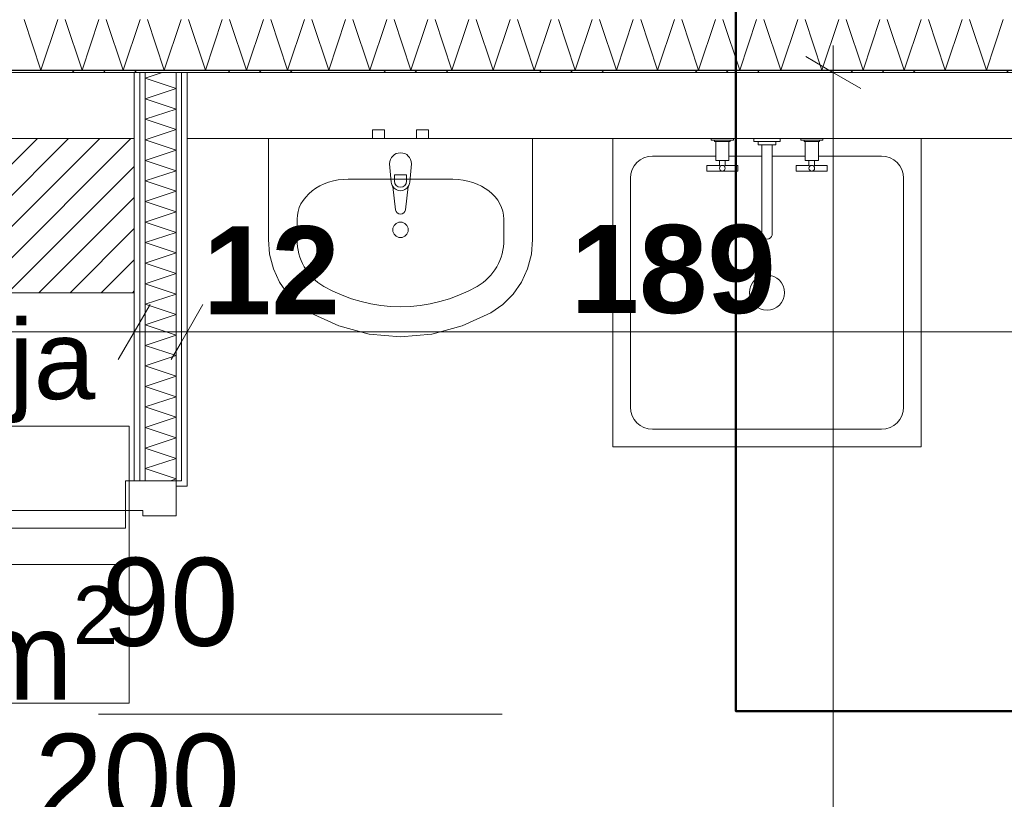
# Model space of a CAD drawing. Extents: x -7314 to 11761, y 144 to 9383.
# Tile 133 of 193: x 2766 to 2990, y 8592 to 8769. Entities that reach past the tile are written whole.
import ezdxf
from ezdxf.xclip import XClip

# ---------------------------------------------------------------- set-up
doc = ezdxf.new("R2010")
doc.units = 0
doc.header["$MEASUREMENT"] = 0
doc.header["$XCLIPFRAME"] = 0
doc.linetypes.add('Krawędzie ukryte', pattern=[68, 48, -20])
doc.linetypes.add('Wipeout_Contour', pattern=[20000, 0, -20000])
for name, color, linetype in [('FORMA - Arch 01 - 220-A Ściany', 7, 'Continuous'), ('FORMA - Arch 01 - 410-K Osie', 7, 'Continuous'), ('FORMA - Arch 01 - 540-I Ogrzewanie', 7, 'Continuous'), ('FORMA - Arch 02 - Strefy', 7, 'Continuous'), ('FORMA - Arch 02 - Ściany zewnętrzne', 7, 'Continuous'), ('FORMA - Arch 04 - Wymiary ogólne', 7, 'Continuous'), ('FORMA - Arch 05 - inst elektryczne', 7, 'Continuous')]:
    doc.layers.add(name, color=color, linetype=linetype)
doc.styles.add('STYL_AUTOMATYCZNY_2', font='arial.ttf')
doc.styles.add('STYL_AUTOMATYCZNY_9', font='arial.ttf')
pattern_1 = [(0, (4185.3, -5972.398), (0, 7.5), [0, -7.5])]

# ---------------------------------------------------------------- blocks, each defined once
blk = doc.blocks.new('*X145')
at = {"layer": 'FORMA - Arch 01 - 220-A Ściany', "color": 7, "linetype": 'Continuous', "lineweight": 5, "ltscale": 0.025}
for p, q in [((2794.97, 8755.6), (2798.85, 8756.9)), ((2801.97, 8753.27), (2794.97, 8755.6)), ((2794.97, 8750.94), (2801.97, 8753.27)), ((2801.97, 8748.6), (2794.97, 8750.94)), ((2794.97, 8746.27), (2801.97, 8748.6)), ((2801.97, 8743.94), (2794.97, 8746.27)), ((2795.85, 8741.9), (2801.97, 8743.94))]:
    blk.add_line(p, q, dxfattribs=at)
blk = doc.blocks.new('*X147')
at = {"layer": 'FORMA - Arch 01 - 220-A Ściany', "color": 7, "linetype": 'Continuous', "lineweight": 5, "ltscale": 0.025}
for p, q in [((2794.97, 8741.6), (2795.85, 8741.9)), ((2801.97, 8739.27), (2794.97, 8741.6)), ((2794.97, 8736.94), (2801.97, 8739.27)), ((2801.97, 8734.6), (2794.97, 8736.94)), ((2794.97, 8732.27), (2801.97, 8734.6)), ((2801.97, 8729.94), (2794.97, 8732.27)), ((2794.97, 8727.6), (2801.97, 8729.94)), ((2801.97, 8725.27), (2794.97, 8727.6)), ((2794.97, 8722.94), (2801.97, 8725.27)), ((2801.97, 8720.6), (2794.97, 8722.94)), ((2794.97, 8718.27), (2801.97, 8720.6)), ((2801.97, 8715.94), (2794.97, 8718.27)), ((2794.97, 8713.6), (2801.97, 8715.94)), ((2801.97, 8711.27), (2794.97, 8713.6)), ((2794.97, 8708.94), (2801.97, 8711.27)), ((2801.97, 8706.6), (2794.97, 8708.94)), ((2794.97, 8704.27), (2801.97, 8706.6)), ((2801.97, 8701.94), (2794.97, 8704.27)), ((2794.97, 8699.6), (2801.97, 8701.94)), ((2801.97, 8697.27), (2794.97, 8699.6)), ((2794.97, 8694.94), (2801.97, 8697.27)), ((2801.97, 8692.6), (2794.97, 8694.94)), ((2794.97, 8690.27), (2801.97, 8692.6)), ((2801.97, 8687.94), (2794.97, 8690.27)), ((2794.97, 8685.6), (2801.97, 8687.94)), ((2801.97, 8683.27), (2794.97, 8685.6)), ((2794.97, 8680.94), (2801.97, 8683.27)), ((2801.97, 8678.6), (2794.97, 8680.94)), ((2794.97, 8676.27), (2801.97, 8678.6)), ((2801.97, 8673.94), (2794.97, 8676.27)), ((2794.97, 8671.6), (2801.97, 8673.94)), ((2801.97, 8669.27), (2794.97, 8671.6)), ((2794.97, 8666.94), (2801.97, 8669.27)), ((2801.97, 8664.6), (2794.97, 8666.94)), ((2800.75, 8664.2), (2801.97, 8664.6))]:
    blk.add_line(p, q, dxfattribs=at)
blk = doc.blocks.new('*X409')
at = {"layer": 'FORMA - Arch 01 - 220-A Ściany', "color": 7, "linetype": 'Continuous', "lineweight": 5, "ltscale": 0.025}
for p, q in [((2771.3, 8757.4), (2767.47, 8768.9)), ((2775.13, 8768.9), (2771.3, 8757.4)), ((2780.63, 8757.4), (2776.8, 8768.9)), ((2784.47, 8768.9), (2780.63, 8757.4)), ((2789.97, 8757.4), (2786.13, 8768.9)), ((2793.8, 8768.9), (2789.97, 8757.4)), ((2799.3, 8757.4), (2795.47, 8768.9)), ((2803.13, 8768.9), (2799.3, 8757.4)), ((2808.63, 8757.4), (2804.8, 8768.9)), ((2812.47, 8768.9), (2808.63, 8757.4)), ((2817.97, 8757.4), (2814.13, 8768.9)), ((2821.8, 8768.9), (2817.97, 8757.4)), ((2827.3, 8757.4), (2823.47, 8768.9)), ((2831.13, 8768.9), (2827.3, 8757.4)), ((2836.63, 8757.4), (2832.8, 8768.9)), ((2840.47, 8768.9), (2836.63, 8757.4)), ((2845.97, 8757.4), (2842.13, 8768.9)), ((2849.8, 8768.9), (2845.97, 8757.4)), ((2855.3, 8757.4), (2851.47, 8768.9)), ((2859.13, 8768.9), (2855.3, 8757.4)), ((2864.63, 8757.4), (2860.8, 8768.9)), ((2868.47, 8768.9), (2864.63, 8757.4)), ((2873.97, 8757.4), (2870.13, 8768.9)), ((2877.8, 8768.9), (2873.97, 8757.4)), ((2883.3, 8757.4), (2879.47, 8768.9)), ((2887.13, 8768.9), (2883.3, 8757.4)), ((2892.63, 8757.4), (2888.8, 8768.9)), ((2896.47, 8768.9), (2892.63, 8757.4)), ((2901.97, 8757.4), (2898.13, 8768.9)), ((2905.8, 8768.9), (2901.97, 8757.4)), ((2911.3, 8757.4), (2907.47, 8768.9)), ((2915.13, 8768.9), (2911.3, 8757.4)), ((2920.63, 8757.4), (2916.8, 8768.9)), ((2924.47, 8768.9), (2920.63, 8757.4)), ((2929.97, 8757.4), (2926.13, 8768.9)), ((2933.8, 8768.9), (2929.97, 8757.4)), ((2939.3, 8757.4), (2935.47, 8768.9)), ((2943.13, 8768.9), (2939.3, 8757.4)), ((2948.63, 8757.4), (2944.8, 8768.9)), ((2952.47, 8768.9), (2948.63, 8757.4)), ((2957.97, 8757.4), (2954.13, 8768.9)), ((2961.8, 8768.9), (2957.97, 8757.4)), ((2967.3, 8757.4), (2963.47, 8768.9)), ((2971.13, 8768.9), (2967.3, 8757.4)), ((2976.63, 8757.4), (2972.8, 8768.9)), ((2980.47, 8768.9), (2976.63, 8757.4)), ((2985.97, 8757.4), (2982.13, 8768.9)), ((2989.8, 8768.9), (2985.97, 8757.4))]:
    blk.add_line(p, q, dxfattribs=at)
blk = doc.blocks.new('Rysunek_1_1', base_point=(4185.3, -5972.4))
at = {"color": 254, "linetype": 'Wipeout_Contour', "lineweight": 0, "ltscale": 35896.961433}
blk.add_wipeout([(2792.47, 8347.9), (2792.47, 8756.9), (2642.47, 8756.9), (2642.47, 8347.9)], dxfattribs=at).dxf.layer = 'FORMA - Arch 02 - Strefy'
at = {"color": 254, "linetype": 'Wipeout_Contour', "lineweight": 0, "ltscale": 36162.103949}
blk.add_wipeout([(2803.64, 8531.38), (2806.14, 8531.38), (2806.14, 8657.38), (2803.64, 8657.38)], dxfattribs=at).dxf.layer = 'FORMA - Arch 02 - Strefy'
at = {"layer": 'FORMA - Arch 05 - inst elektryczne', "linetype": 'Continuous', "lineweight": 15}
h = blk.add_hatch(dxfattribs=at)
h.set_pattern_fill('cegła_zwykła_gęsta_0001', color=211, style=0, pattern_type=2)
h.set_pattern_definition([(45, (4185.2997, -5972.398), (-3.5355339, 3.5355339), [])])
h.paths.add_polyline_path([(2792.47, 8741.9), (2642.47, 8741.9), (2642.47, 8706.9), (2792.47, 8706.9)])
at = {"layer": 'FORMA - Arch 01 - 220-A Ściany', "color": 7, "linetype": 'Continuous', "lineweight": 13, "ltscale": 0.025}
blk.add_arc((2790.47, 8657.4), 92.4, 180, 270, dxfattribs=at)
at = {"layer": 'FORMA - Arch 02 - Strefy', "color": 7, "linetype": 'Continuous', "lineweight": 13, "ltscale": 0.025}
for p, q in [((2791.35, 8645.14), (2643.89, 8645.14)), ((2643.89, 8645.14), (2791.35, 8645.14)), ((2791.35, 8645.14), (2791.35, 8613.71)), ((2791.35, 8613.71), (2643.89, 8613.71))]:
    blk.add_line(p, q, dxfattribs=at)
at = {"layer": 'FORMA - Arch 05 - inst elektryczne', "color": 7, "linetype": 'Continuous', "lineweight": 13, "ltscale": 0.025, "flags": 128}
blk.add_lwpolyline([(2792.47, 8741.9), (2792.47, 8706.9), (2642.47, 8706.9), (2642.47, 8741.9)], close=True, dxfattribs=at)
at = {"layer": 'FORMA - Arch 02 - Strefy', "color": 7, "linetype": 'Continuous', "lineweight": 13, "insert": (2653.89, 8640.28), "char_height": 20, "attachment_point": 1, "style": 'STYL_AUTOMATYCZNY_2'}
blk.add_mtext('\\A1;{\\pql;\\pt0,460;\\fArial|b0|i0|c238|p0;\\W1.000000;A: 6,14\\fArial|b0|i0|c238|p0;\\W1.000000;\\A1{\\H.66x;\\S^  ;}\\fArial|b0|i0|c238|p0;\\W1.000000; m\\fArial|b0|i0|c238|p0;\\W1.000000;\\A1{\\H.66x;\\S2^  ;}}', dxfattribs=at)
at = {"color": 254, "linetype": 'Wipeout_Contour', "lineweight": 0, "ltscale": 36124.440703}
blk.add_wipeout([(2993.87, 8347.9), (2993.87, 8756.9), (2804.47, 8756.9), (2804.47, 8347.9)], dxfattribs=at).dxf.layer = 'FORMA - Arch 02 - Strefy'
at = {"layer": 'FORMA - Arch 01 - 220-A Ściany', "color": 7, "linetype": 'Continuous', "lineweight": 15, "ltscale": 0.025}
blk.add_line((2876, 8611.2), (2784.38, 8611.2), dxfattribs=at)
at = {"color": 254, "linetype": 'Wipeout_Contour', "lineweight": 0, "ltscale": 36750.724236}
blk.add_wipeout([(2803.22, 8741.9), (2804.47, 8741.9), (2804.47, 8756.9), (2803.22, 8756.9)], dxfattribs=at).dxf.layer = 'FORMA - Arch 01 - 220-A Ściany'
at = {"layer": 'FORMA - Arch 01 - 220-A Ściany', "linetype": 'Continuous', "lineweight": 5}
h = blk.add_hatch(dxfattribs=at)
h.set_pattern_fill('Gips_0001', style=0, pattern_type=2)
h.set_pattern_definition(pattern_1)
h.paths.add_polyline_path([(2803.22, 8741.9), (2804.47, 8741.9), (2804.47, 8756.9), (2803.22, 8756.9)])
at = {"color": 254, "linetype": 'Wipeout_Contour', "lineweight": 0, "ltscale": 36749.198673}
blk.add_wipeout([(2801.97, 8741.9), (2803.22, 8741.9), (2803.22, 8756.9), (2801.97, 8756.9)], dxfattribs=at).dxf.layer = 'FORMA - Arch 01 - 220-A Ściany'
at = {"layer": 'FORMA - Arch 01 - 220-A Ściany', "linetype": 'Continuous', "lineweight": 5}
h = blk.add_hatch(dxfattribs=at)
h.set_pattern_fill('Gips_0001', style=0, pattern_type=2)
h.set_pattern_definition(pattern_1)
h.paths.add_polyline_path([(2801.97, 8741.9), (2803.22, 8741.9), (2803.22, 8756.9), (2801.97, 8756.9)])
at = {"layer": 'FORMA - Arch 01 - 220-A Ściany', "color": 7, "linetype": 'Continuous', "lineweight": 15, "ltscale": 0.025, "flags": 128}
blk.add_lwpolyline([(2803.22, 8756.9), (2804.47, 8756.9)], dxfattribs=at)
at = {"color": 254, "linetype": 'Wipeout_Contour', "lineweight": 0, "ltscale": 36744.170854}
blk.add_wipeout([(2794.97, 8741.9), (2801.97, 8741.9), (2801.97, 8756.9), (2794.97, 8756.9)], dxfattribs=at).dxf.layer = 'FORMA - Arch 01 - 220-A Ściany'
at = {"color": 254, "linetype": 'Wipeout_Contour', "lineweight": 0, "ltscale": 36574.238424}
blk.add_wipeout([(2803.22, 8741.9), (2803.22, 8664.2), (2804.47, 8664.2), (2804.47, 8741.9)], dxfattribs=at).dxf.layer = 'FORMA - Arch 01 - 220-A Ściany'
at = {"layer": 'FORMA - Arch 01 - 220-A Ściany', "linetype": 'Continuous', "lineweight": 5}
h = blk.add_hatch(dxfattribs=at)
h.set_pattern_fill('Gips_0001', style=0, pattern_type=2)
h.set_pattern_definition(pattern_1)
h.paths.add_polyline_path([(2803.22, 8741.9), (2803.22, 8664.2), (2804.47, 8664.2), (2804.47, 8741.9)])
at = {"layer": 'FORMA - Arch 01 - 220-A Ściany', "color": 7, "linetype": 'Continuous', "lineweight": 15, "ltscale": 0.025, "flags": 128}
blk.add_lwpolyline([(2801.97, 8756.9), (2803.22, 8756.9)], dxfattribs=at)
at = {"layer": 'FORMA - Arch 02 - Ściany zewnętrzne', "color": 7, "linetype": 'Continuous', "lineweight": 15, "ltscale": 0.025}
blk.add_line((2804.47, 8741.9), (2804.47, 8756.9), dxfattribs=at)
at = {"layer": 'FORMA - Arch 04 - Wymiary ogólne', "color": 154, "linetype": 'Continuous', "lineweight": 13, "ltscale": 0.025}
blk.add_line((2804.47, 8707.37), (2804.47, 8688.62), dxfattribs=at)
at = {"color": 7, "linetype": 'Continuous', "lineweight": 13, "ltscale": 0.025}
blk.add_blockref('*X145', (0, 0), dxfattribs=at)
at = {"color": 254, "linetype": 'Wipeout_Contour', "lineweight": 0, "ltscale": 36739.145435}
blk.add_wipeout([(2793.72, 8741.9), (2794.97, 8741.9), (2794.97, 8756.9), (2793.72, 8756.9)], dxfattribs=at).dxf.layer = 'FORMA - Arch 01 - 220-A Ściany'
at = {"color": 254, "linetype": 'Wipeout_Contour', "lineweight": 0, "ltscale": 36572.705474}
blk.add_wipeout([(2803.22, 8741.9), (2801.97, 8741.9), (2801.97, 8664.2), (2803.22, 8664.2)], dxfattribs=at).dxf.layer = 'FORMA - Arch 01 - 220-A Ściany'
at = {"layer": 'FORMA - Arch 01 - 220-A Ściany', "linetype": 'Continuous', "lineweight": 5}
h = blk.add_hatch(dxfattribs=at)
h.set_pattern_fill('Gips_0001', style=0, pattern_type=2)
h.set_pattern_definition(pattern_1)
h.paths.add_polyline_path([(2793.72, 8741.9), (2794.97, 8741.9), (2794.97, 8756.9), (2793.72, 8756.9)])
h = blk.add_hatch(dxfattribs=at)
h.set_pattern_fill('Gips_0001', style=0, pattern_type=2)
h.set_pattern_definition(pattern_1)
h.paths.add_polyline_path([(2803.22, 8741.9), (2801.97, 8741.9), (2801.97, 8664.2), (2803.22, 8664.2)])
at = {"layer": 'FORMA - Arch 01 - 220-A Ściany', "color": 7, "linetype": 'Continuous', "lineweight": 15, "ltscale": 0.025, "flags": 128}
blk.add_lwpolyline([(2794.97, 8756.9), (2801.97, 8756.9)], dxfattribs=at)
at = {"layer": 'FORMA - Arch 02 - Ściany zewnętrzne', "color": 7, "linetype": 'Continuous', "lineweight": 13, "ltscale": 0.025}
blk.add_line((2803.22, 8756.9), (2803.22, 8741.9), dxfattribs=at)
at = {"color": 254, "linetype": 'Wipeout_Contour', "lineweight": 0, "ltscale": 36737.624563}
blk.add_wipeout([(2792.47, 8741.9), (2793.72, 8741.9), (2793.72, 8756.9), (2792.47, 8756.9)], dxfattribs=at).dxf.layer = 'FORMA - Arch 01 - 220-A Ściany'
at = {"layer": 'FORMA - Arch 01 - 220-A Ściany', "linetype": 'Continuous', "lineweight": 5}
h = blk.add_hatch(dxfattribs=at)
h.set_pattern_fill('Gips_0001', style=0, pattern_type=2)
h.set_pattern_definition(pattern_1)
h.paths.add_polyline_path([(2792.47, 8741.9), (2793.72, 8741.9), (2793.72, 8756.9), (2792.47, 8756.9)])
at = {"layer": 'FORMA - Arch 01 - 220-A Ściany', "color": 7, "linetype": 'Continuous', "lineweight": 15, "ltscale": 0.025, "flags": 128}
for points in [[(2792.47, 8756.9), (2793.72, 8756.9)], [(2793.72, 8756.9), (2794.97, 8756.9)]]:
    blk.add_lwpolyline(points, dxfattribs=at)
at = {"color": 254, "linetype": 'Wipeout_Contour', "lineweight": 0, "ltscale": 36561.075312}
blk.add_wipeout([(2793.72, 8741.9), (2792.47, 8741.9), (2792.47, 8664.2), (2793.72, 8664.2)], dxfattribs=at).dxf.layer = 'FORMA - Arch 01 - 220-A Ściany'
at = {"layer": 'FORMA - Arch 01 - 220-A Ściany', "linetype": 'Continuous', "lineweight": 5}
h = blk.add_hatch(dxfattribs=at)
h.set_pattern_fill('Gips_0001', style=0, pattern_type=2)
h.set_pattern_definition(pattern_1)
h.paths.add_polyline_path([(2793.72, 8741.9), (2792.47, 8741.9), (2792.47, 8664.2), (2793.72, 8664.2)])
at = {"layer": 'FORMA - Arch 01 - 220-A Ściany', "color": 7, "linetype": 'Continuous', "lineweight": 15, "ltscale": 0.025, "flags": 128}
blk.add_lwpolyline([(2792.47, 8741.9), (2792.47, 8664.2)], dxfattribs=at)
at = {"layer": 'FORMA - Arch 02 - Strefy', "color": 7, "linetype": 'Continuous', "lineweight": 13, "ltscale": 0.025}
blk.add_line((2643.89, 8676.56), (2791.35, 8676.56), dxfattribs=at)
at = {"layer": 'FORMA - Arch 02 - Ściany zewnętrzne', "color": 7, "linetype": 'Continuous', "lineweight": 15, "ltscale": 0.025}
blk.add_line((2792.47, 8756.9), (2792.47, 8741.9), dxfattribs=at)
at = {"layer": 'FORMA - Arch 04 - Wymiary ogólne', "color": 154, "linetype": 'Continuous', "lineweight": 13, "ltscale": 0.025}
for p, q in [((2792.47, 8707.37), (2792.47, 8688.62)), ((2792.47, 8698), (2642.47, 8698))]:
    blk.add_line(p, q, dxfattribs=at)
at = {"color": 254, "linetype": 'Wipeout_Contour', "lineweight": 0, "ltscale": 36562.603551}
blk.add_wipeout([(2794.97, 8741.9), (2793.72, 8741.9), (2793.72, 8664.2), (2794.97, 8664.2)], dxfattribs=at).dxf.layer = 'FORMA - Arch 01 - 220-A Ściany'
at = {"color": 254, "linetype": 'Wipeout_Contour', "lineweight": 0, "ltscale": 36647.878751}
blk.add_wipeout([(2642.47, 8741.9), (2792.47, 8741.9), (2792.47, 8756.9), (2642.47, 8756.9)], dxfattribs=at).dxf.layer = 'FORMA - Arch 02 - Ściany zewnętrzne'
at = {"layer": 'FORMA - Arch 01 - 220-A Ściany', "linetype": 'Continuous', "lineweight": 5}
h = blk.add_hatch(dxfattribs=at)
h.set_pattern_fill('Gips_0001', style=0, pattern_type=2)
h.set_pattern_definition(pattern_1)
h.paths.add_polyline_path([(2794.97, 8741.9), (2793.72, 8741.9), (2793.72, 8664.2), (2794.97, 8664.2)])
at = {"layer": 'FORMA - Arch 01 - 220-A Ściany', "color": 7, "linetype": 'Continuous', "lineweight": 13, "ltscale": 0.025}
blk.add_line((2793.72, 8741.9), (2793.72, 8664.2), dxfattribs=at)
at = {"layer": 'FORMA - Arch 01 - 220-A Ściany', "color": 7, "linetype": 'Continuous', "lineweight": 15, "ltscale": 0.025}
blk.add_line((2793.72, 8664.2), (2792.47, 8664.2), dxfattribs=at)
at = {"layer": 'FORMA - Arch 02 - Ściany zewnętrzne', "color": 7, "linetype": 'Continuous', "lineweight": 15, "ltscale": 0.025}
blk.add_line((2792.47, 8756.9), (2792.47, 8741.9), dxfattribs=at)
at = {"layer": 'FORMA - Arch 02 - Ściany zewnętrzne', "color": 7, "linetype": 'Continuous', "lineweight": 13, "ltscale": 0.025}
blk.add_line((2793.72, 8756.9), (2793.72, 8741.9), dxfattribs=at)
at = {"layer": 'FORMA - Arch 02 - Ściany zewnętrzne', "color": 7, "linetype": 'Continuous', "lineweight": 13, "ltscale": 0.025, "flags": 128}
for points in [[(2792.47, 8756.9), (2642.47, 8756.9)], [(2642.47, 8741.9), (2792.47, 8741.9)]]:
    blk.add_lwpolyline(points, dxfattribs=at)
at = {"color": 254, "linetype": 'Wipeout_Contour', "lineweight": 0, "ltscale": 36567.653306}
blk.add_wipeout([(2801.97, 8741.9), (2794.97, 8741.9), (2794.97, 8664.2), (2801.97, 8664.2)], dxfattribs=at).dxf.layer = 'FORMA - Arch 01 - 220-A Ściany'
at = {"layer": 'FORMA - Arch 01 - 220-A Ściany', "color": 7, "linetype": 'Continuous', "lineweight": 13, "ltscale": 0.025}
blk.add_line((2794.97, 8741.9), (2794.97, 8664.2), dxfattribs=at)
at = {"layer": 'FORMA - Arch 01 - 220-A Ściany', "color": 7, "linetype": 'Continuous', "lineweight": 15, "ltscale": 0.025}
blk.add_line((2794.97, 8664.2), (2793.72, 8664.2), dxfattribs=at)
at = {"layer": 'FORMA - Arch 02 - Ściany zewnętrzne', "color": 7, "linetype": 'Continuous', "lineweight": 13, "ltscale": 0.025}
for p, q in [((2794.97, 8756.9), (2794.97, 8741.9)), ((2801.97, 8756.9), (2801.97, 8741.9))]:
    blk.add_line(p, q, dxfattribs=at)
at = {"layer": 'FORMA - Arch 04 - Wymiary ogólne', "color": 154, "linetype": 'Continuous', "lineweight": 13, "ltscale": 0.025}
for p, q in [((2788.86, 8691.75), (2796.08, 8704.25)), ((2800.86, 8691.75), (2808.08, 8704.25)), ((2804.47, 8698), (2792.47, 8698))]:
    blk.add_line(p, q, dxfattribs=at)
at = {"color": 7, "linetype": 'Continuous', "lineweight": 13, "ltscale": 0.025}
blk.add_blockref('*X147', (0, 0), dxfattribs=at)
at = {"layer": 'FORMA - Arch 01 - 220-A Ściany', "color": 7, "linetype": 'Continuous', "lineweight": 13, "insert": (2785.11, 8620.86), "char_height": 20, "attachment_point": 7, "style": 'STYL_AUTOMATYCZNY_2'}
blk.add_mtext('\\A1;{\\pql;\\pt0;\\fArial|b0|i0|c238|p0;\\W1.000000;90\\fArial|b0|i0|c238|p0;\\W1.000000;\\A1{\\H.66x;\\S^  ;}\\fArial|b0|i0|c238|p0;\\W1.000000;\\fArial|b0|i0|c238|p0;\\W1.000000;}', dxfattribs=at)
at = {"color": 254, "linetype": 'Wipeout_Contour', "lineweight": 0, "ltscale": 45530.042627}
blk.add_wipeout([(2804.47, 8664.2), (2803.22, 8664.2), (2801.97, 8664.2), (2801.97, 8662.95), (2804.47, 8662.95)], dxfattribs=at).dxf.layer = 'FORMA - Arch 01 - 220-A Ściany'
at = {"layer": 'FORMA - Arch 01 - 220-A Ściany', "linetype": 'Continuous', "lineweight": 5}
h = blk.add_hatch(dxfattribs=at)
h.set_pattern_fill('Gips_0001', style=0, pattern_type=2)
h.set_pattern_definition(pattern_1)
h.paths.add_polyline_path([(2804.47, 8664.2), (2803.22, 8664.2), (2801.97, 8664.2), (2801.97, 8662.95), (2804.47, 8662.95)])
at = {"layer": 'FORMA - Arch 01 - 220-A Ściany', "color": 7, "linetype": 'Continuous', "lineweight": 13, "ltscale": 0.025}
for p, q in [((2801.97, 8664.2), (2801.97, 8741.9)), ((2803.22, 8664.2), (2803.22, 8741.9)), ((2803.22, 8664.2), (2801.97, 8664.2))]:
    blk.add_line(p, q, dxfattribs=at)
at = {"layer": 'FORMA - Arch 01 - 220-A Ściany', "color": 7, "linetype": 'Continuous', "lineweight": 15, "ltscale": 0.025}
for p, q in [((2801.97, 8664.2), (2794.97, 8664.2)), ((2801.97, 8664.2), (2801.97, 8662.95)), ((2801.97, 8662.95), (2804.47, 8662.95)), ((2804.47, 8664.2), (2804.47, 8662.95)), ((2804.47, 8664.2), (2804.47, 8662.95))]:
    blk.add_line(p, q, dxfattribs=at)
at = {"layer": 'FORMA - Arch 01 - 220-A Ściany', "color": 7, "linetype": 'Continuous', "lineweight": 15, "ltscale": 0.025, "flags": 128}
blk.add_lwpolyline([(2804.47, 8664.2), (2804.47, 8741.9)], dxfattribs=at)
at = {"color": 254, "linetype": 'Wipeout_Contour', "lineweight": 0, "ltscale": 54595.609817}
blk.add_wipeout([(2801.97, 8664.2), (2790.47, 8664.2), (2790.47, 8657.4), (2794.47, 8657.4), (2794.47, 8656.2), (2801.97, 8656.2)], dxfattribs=at).dxf.layer = 'FORMA - Arch 01 - 220-A Ściany'
at = {"color": 254, "linetype": 'Wipeout_Contour', "lineweight": 0, "ltscale": 36870.62647}
blk.add_wipeout([(2804.47, 8741.9), (2993.87, 8741.9), (2993.87, 8756.9), (2804.47, 8756.9)], dxfattribs=at).dxf.layer = 'FORMA - Arch 02 - Ściany zewnętrzne'
at = {"layer": 'FORMA - Arch 01 - 220-A Ściany', "color": 7, "linetype": 'Continuous', "lineweight": 15, "ltscale": 0.025}
for p, q in [((2801.97, 8664.2), (2790.47, 8664.2)), ((2793.72, 8664.2), (2792.47, 8664.2)), ((2793.72, 8664.2), (2792.47, 8664.2)), ((2794.97, 8664.2), (2793.72, 8664.2)), ((2794.97, 8664.2), (2793.72, 8664.2)), ((2801.97, 8664.2), (2794.97, 8664.2)), ((2801.97, 8664.2), (2794.97, 8664.2)), ((2801.97, 8656.2), (2801.97, 8664.2)), ((2801.97, 8662.95), (2804.47, 8662.95)), ((2794.47, 8657.4), (2794.47, 8656.2)), ((2794.47, 8656.2), (2801.97, 8656.2))]:
    blk.add_line(p, q, dxfattribs=at)
at = {"layer": 'FORMA - Arch 02 - Ściany zewnętrzne', "color": 7, "linetype": 'Continuous', "lineweight": 15, "ltscale": 0.025}
blk.add_line((2804.47, 8741.9), (2804.47, 8756.9), dxfattribs=at)
at = {"layer": 'FORMA - Arch 02 - Ściany zewnętrzne', "color": 7, "linetype": 'Continuous', "lineweight": 13, "ltscale": 0.025, "flags": 128}
for points in [[(2993.87, 8756.9), (2804.47, 8756.9)], [(2804.47, 8741.9), (2993.87, 8741.9)]]:
    blk.add_lwpolyline(points, dxfattribs=at)
at = {"color": 254, "linetype": 'Wipeout_Contour', "lineweight": 0, "ltscale": 36320.531115}
blk.add_wipeout([(2698.07, 8657.4), (2698.07, 8653.4), (2790.47, 8653.4), (2790.47, 8657.4)], dxfattribs=at).dxf.layer = 'FORMA - Arch 01 - 220-A Ściany'
at = {"layer": 'FORMA - Arch 01 - 220-A Ściany', "color": 7, "linetype": 'Continuous', "lineweight": 15, "ltscale": 0.025}
for p, q in [((2790.47, 8664.2), (2790.47, 8657.4)), ((2790.47, 8657.4), (2794.47, 8657.4))]:
    blk.add_line(p, q, dxfattribs=at)
at = {"layer": 'FORMA - Arch 01 - 220-A Ściany', "color": 7, "linetype": 'Continuous', "lineweight": 13, "ltscale": 0.025}
for p, q in [((2698.07, 8657.4), (2790.47, 8657.4)), ((2790.47, 8657.4), (2790.47, 8653.4)), ((2790.47, 8653.4), (2698.07, 8653.4))]:
    blk.add_line(p, q, dxfattribs=at)
at = {"layer": 'FORMA - Arch 02 - Strefy', "color": 7, "linetype": 'Continuous', "lineweight": 13, "ltscale": 0.025}
blk.add_line((2791.35, 8676.56), (2791.35, 8645.14), dxfattribs=at)
at = {"layer": 'FORMA - Arch 01 - 220-A Ściany', "color": 7, "linetype": 'Continuous', "lineweight": 13, "insert": (2769.86, 8580.86), "char_height": 20, "attachment_point": 7, "style": 'STYL_AUTOMATYCZNY_2'}
blk.add_mtext('\\A1;{\\pql;\\pt0;\\fArial|b0|i0|c238|p0;\\W1.000000;200\\fArial|b0|i0|c238|p0;\\W1.000000;\\A1{\\H.66x;\\S^  ;}\\fArial|b0|i0|c238|p0;\\W1.000000;\\fArial|b0|i0|c238|p0;\\W1.000000;}', dxfattribs=at)
at = {"color": 254, "linetype": 'Wipeout_Contour', "lineweight": 0, "ltscale": 36984.809694}
blk.add_wipeout([(2033.1, 8756.9), (3688.83, 8756.9), (3688.83, 8757.4), (2033.1, 8757.4)], dxfattribs=at).dxf.layer = 'FORMA - Arch 01 - 220-A Ściany'
at = {"color": 254, "linetype": 'Wipeout_Contour', "lineweight": 0, "ltscale": 36780.209275}
blk.add_wipeout([(2846.59, 8741.9), (2849.29, 8741.9), (2849.29, 8743.9), (2846.59, 8743.9)], dxfattribs=at).dxf.layer = 'FORMA - Arch 01 - 540-I Ogrzewanie'
at = {"color": 254, "linetype": 'Wipeout_Contour', "lineweight": 0, "ltscale": 36792.617925}
blk.add_wipeout([(2856.59, 8741.9), (2859.29, 8741.9), (2859.29, 8743.9), (2856.59, 8743.9)], dxfattribs=at).dxf.layer = 'FORMA - Arch 01 - 540-I Ogrzewanie'
at = {"color": 254, "linetype": 'Wipeout_Contour', "lineweight": 0, "ltscale": 36754.819916}
blk.add_wipeout([(2901.16, 8671.9), (2971.16, 8671.9), (2971.16, 8741.9), (2901.16, 8741.9)], dxfattribs=at).dxf.layer = 'FORMA - Arch 01 - 540-I Ogrzewanie'
at = {"layer": 'FORMA - Arch 01 - 220-A Ściany', "linetype": 'Continuous', "lineweight": 5}
h = blk.add_hatch(dxfattribs=at)
h.set_pattern_fill('Aluminium_0001', style=0, pattern_type=2)
h.set_pattern_definition([(45, (4185.3, -5972.398), (-17.67767, 17.67767), []), (45, (4181.764, -5968.863), (-17.67767, 17.67767), []), (45, (4178.229, -5965.327), (-17.67767, 17.67767), [])])
h.paths.add_polyline_path([(2033.1, 8756.9), (3688.83, 8756.9), (3688.83, 8757.4), (2033.1, 8757.4)])
at = {"layer": 'FORMA - Arch 01 - 540-I Ogrzewanie', "color": 6, "linetype": 'Continuous', "lineweight": 15, "ltscale": 0.025}
for p, q in [((2910.16, 8737.9), (2962.16, 8737.9)), ((2905.16, 8680.9), (2905.16, 8732.9)), ((2967.16, 8732.9), (2967.16, 8680.9)), ((2962.16, 8675.9), (2910.16, 8675.9))]:
    blk.add_line(p, q, dxfattribs=at)
at = {"layer": 'FORMA - Arch 01 - 540-I Ogrzewanie', "color": 6, "linetype": 'Continuous', "lineweight": 15, "ltscale": 0.025, "flags": 128}
for points in [[(2846.59, 8741.9), (2849.29, 8741.9), (2849.29, 8743.9), (2846.59, 8743.9)], [(2856.59, 8741.9), (2859.29, 8741.9), (2859.29, 8743.9), (2856.59, 8743.9)], [(2901.16, 8671.9), (2971.16, 8671.9), (2971.16, 8741.9), (2901.16, 8741.9)]]:
    blk.add_lwpolyline(points, close=True, dxfattribs=at)
at = {"layer": 'FORMA - Arch 01 - 540-I Ogrzewanie', "color": 6, "linetype": 'Continuous', "lineweight": 15, "ltscale": 0.025}
blk.add_circle((2936.16, 8706.9), 4, dxfattribs=at)
for centre, start, end in [((2910.16, 8732.9), 90, 180), ((2962.16, 8732.9), 0, 90), ((2910.16, 8680.9), 180, 270), ((2962.16, 8680.9), 270, 0)]:
    blk.add_arc(centre, 5, start, end, dxfattribs=at)
at = {"color": 254, "linetype": 'Wipeout_Contour', "lineweight": 0, "ltscale": 46511.787067}
blk.add_wipeout([(2032.6, 8768.9), (2032.6, 8757.4), (3688.83, 8757.4), (3688.83, 8759.9), (3688.83, 8768.9)], dxfattribs=at).dxf.layer = 'FORMA - Arch 01 - 220-A Ściany'
at = {"color": 254, "linetype": 'Wipeout_Contour', "lineweight": 0, "ltscale": 192471.478075}
blk.add_wipeout([(2822.94, 8741.9), (2822.94, 8718.99), (2823.23, 8715.62), (2824.08, 8712.35), (2825.49, 8709.3), (2827.39, 8706.56), (2829.72, 8704.21), (2832.42, 8702.34), (2838.94, 8699.34), (2845.84, 8697.51), (2852.94, 8696.9), (2860.03, 8697.51), (2866.93, 8699.34), (2873.45, 8702.34), (2876.15, 8704.21), (2878.49, 8706.56), (2880.39, 8709.3), (2881.79, 8712.35), (2882.65, 8715.62), (2882.94, 8718.99), (2882.94, 8741.9)], dxfattribs=at).dxf.layer = 'FORMA - Arch 01 - 540-I Ogrzewanie'
at = {"color": 254, "linetype": 'Wipeout_Contour', "lineweight": 0, "ltscale": 184312.934586}
blk.add_wipeout([(2927.51, 8736.9), (2927.51, 8741.2), (2927.76, 8741.2), (2927.76, 8741.55), (2928.51, 8741.55), (2928.51, 8741.9), (2923.51, 8741.9), (2923.51, 8741.55), (2924.26, 8741.55), (2924.26, 8741.2), (2924.51, 8741.2), (2924.51, 8736.9), (2925.36, 8736.9), (2925.36, 8735.8), (2922.51, 8735.8), (2922.51, 8734.5), (2929.51, 8734.5), (2929.51, 8735.8), (2926.66, 8735.8), (2926.66, 8736.9)], dxfattribs=at).dxf.layer = 'FORMA - Arch 01 - 540-I Ogrzewanie'
at = {"color": 254, "linetype": 'Wipeout_Contour', "lineweight": 0, "ltscale": 184442.2433}
blk.add_wipeout([(2944.81, 8736.9), (2945.66, 8736.9), (2945.66, 8735.8), (2942.81, 8735.8), (2942.81, 8734.5), (2949.81, 8734.5), (2949.81, 8735.8), (2946.96, 8735.8), (2946.96, 8736.9), (2947.81, 8736.9), (2947.81, 8741.2), (2948.06, 8741.2), (2948.06, 8741.55), (2948.81, 8741.55), (2948.81, 8741.9), (2943.81, 8741.9), (2943.81, 8741.55), (2944.56, 8741.55), (2944.56, 8741.2), (2944.81, 8741.2)], dxfattribs=at).dxf.layer = 'FORMA - Arch 01 - 540-I Ogrzewanie'
at = {"color": 254, "linetype": 'Wipeout_Contour', "lineweight": 0, "ltscale": 73643.995988}
blk.add_wipeout([(2937.36, 8740.5), (2934.96, 8740.5), (2934.96, 8719.99), (2934.96, 8719.99), (2935.64, 8719.2), (2936.68, 8719.2), (2937.36, 8719.99), (2937.36, 8719.99)], dxfattribs=at).dxf.layer = 'FORMA - Arch 01 - 540-I Ogrzewanie'
at = {"layer": 'FORMA - Arch 01 - 220-A Ściany', "color": 7, "linetype": 'Continuous', "lineweight": 25, "ltscale": 0.025}
blk.add_line((2033.1, 8757.4), (3688.83, 8757.4), dxfattribs=at)
at = {"layer": 'FORMA - Arch 01 - 220-A Ściany', "color": 7, "linetype": 'Continuous', "lineweight": 15, "ltscale": 0.025, "flags": 128}
blk.add_lwpolyline([(2033.1, 8756.9), (3688.83, 8756.9)], dxfattribs=at)
at = {"layer": 'FORMA - Arch 01 - 410-K Osie', "color": 7, "linetype": 'Krawędzie ukryte', "lineweight": 13, "ltscale": 0.025}
blk.add_line((9416.23, 8756.9), (587.6, 8756.9), dxfattribs=at)
at = {"layer": 'FORMA - Arch 01 - 540-I Ogrzewanie', "color": 6, "linetype": 'Continuous', "lineweight": 15, "ltscale": 0.025}
for p, q in [((2927.76, 8741.55), (2924.26, 8741.55)), ((2924.51, 8741.2), (2927.51, 8741.2)), ((2944.56, 8741.55), (2948.06, 8741.55)), ((2947.81, 8741.2), (2944.81, 8741.2)), ((2925.36, 8736.9), (2926.66, 8736.9)), ((2946.96, 8736.9), (2945.66, 8736.9)), ((2925.36, 8735.8), (2925.55, 8735.61)), ((2926.66, 8735.8), (2926.47, 8735.61)), ((2945.66, 8735.8), (2945.85, 8735.61)), ((2946.96, 8735.8), (2946.77, 8735.61)), ((2864.82, 8732.67), (2841.05, 8732.67)), ((2851.58, 8732.19), (2851.58, 8733.67)), ((2851.58, 8733.67), (2854.3, 8733.67)), ((2854.3, 8733.67), (2854.3, 8732.19)), ((2829.46, 8723.57), (2829.46, 8718.99)), ((2876.41, 8723.57), (2876.41, 8718.99))]:
    blk.add_line(p, q, dxfattribs=at)
at = {"layer": 'FORMA - Arch 01 - 540-I Ogrzewanie', "color": 6, "linetype": 'Continuous', "lineweight": 15, "ltscale": 0.025, "flags": 128}
for points in [[(2822.94, 8741.9), (2822.94, 8718.99), (2823.23, 8715.62), (2824.08, 8712.35), (2825.49, 8709.3), (2827.39, 8706.56), (2829.72, 8704.21), (2832.42, 8702.34), (2838.94, 8699.34), (2845.84, 8697.51), (2852.94, 8696.9), (2860.03, 8697.51), (2866.93, 8699.34), (2873.45, 8702.34), (2876.15, 8704.21), (2878.49, 8706.56), (2880.39, 8709.3), (2881.79, 8712.35), (2882.65, 8715.62), (2882.94, 8718.99), (2882.94, 8741.9)], [(2927.51, 8736.9), (2927.51, 8741.2), (2927.76, 8741.2), (2927.76, 8741.55), (2928.51, 8741.55), (2928.51, 8741.9), (2923.51, 8741.9), (2923.51, 8741.55), (2924.26, 8741.55), (2924.26, 8741.2), (2924.51, 8741.2), (2924.51, 8736.9), (2925.36, 8736.9), (2925.36, 8735.8), (2922.51, 8735.8), (2922.51, 8734.5), (2929.51, 8734.5), (2929.51, 8735.8), (2926.66, 8735.8), (2926.66, 8736.9)], [(2944.81, 8736.9), (2944.81, 8741.2), (2944.56, 8741.2), (2944.56, 8741.55), (2943.81, 8741.55), (2943.81, 8741.9), (2948.81, 8741.9), (2948.81, 8741.55), (2948.06, 8741.55), (2948.06, 8741.2), (2947.81, 8741.2), (2947.81, 8736.9), (2946.96, 8736.9), (2946.96, 8735.8), (2949.81, 8735.8), (2949.81, 8734.5), (2942.81, 8734.5), (2942.81, 8735.8), (2945.66, 8735.8), (2945.66, 8736.9)]]:
    blk.add_lwpolyline(points, close=True, dxfattribs=at)
for points in [[(2937.36, 8740.5), (2934.96, 8740.5), (2934.96, 8719.99, 0.759247), (2937.36, 8719.99)], [(2850.44, 8736.17), (2850.84, 8731.97, 0.12102), (2851.16, 8731.02), (2851.83, 8725.73, 0.882566), (2854.05, 8725.73), (2854.71, 8731.02, 0.12102), (2855.04, 8731.97), (2855.44, 8736.17, 1)]]:
    blk.add_lwpolyline(points, format="xyb", close=True, dxfattribs=at)
at = {"layer": 'FORMA - Arch 01 - 540-I Ogrzewanie', "color": 6, "linetype": 'Continuous', "lineweight": 15, "ltscale": 0.025}
for centre, radius in [((2926.01, 8735.15), 0.65), ((2946.31, 8735.15), 0.65), ((2852.94, 8721.18), 1.75)]:
    blk.add_circle(centre, radius, dxfattribs=at)
for centre, radius, start, end in [((2852.94, 8732.16), 2.11, 212.771, 327.229), ((2852.94, 8732.19), 1.36, 180, 0)]:
    blk.add_arc(centre, radius, start, end, dxfattribs=at)
for centre, major_axis, ratio, start_param, end_param in [((2841.07, 8723.57), (11.61, 0), 0.783646, 1.570796, 3.141593), ((2864.81, 8723.57), (11.61, 0), 0.783646, 0, 1.570796), ((2841.05, 8718.99), (0, 12.12), 0.956522, 1.570796, 2.644618), ((2864.82, 8718.99), (0, 12.12), 0.956522, 3.638567, 4.712389), ((2852.94, 8741.9), (0, 38.18), 0.956522, 2.644618, 3.638567)]:
    blk.add_ellipse(centre, major_axis=major_axis, ratio=ratio, start_param=start_param, end_param=end_param, dxfattribs=at)
at = {"layer": 'FORMA - Arch 04 - Wymiary ogólne', "color": 154, "linetype": 'Continuous', "lineweight": 13, "ltscale": 0.025}
for p, q in [((2951.19, 8756.9), (2951.19, 8763.01)), ((2957.44, 8753.29), (2944.94, 8760.51)), ((2960.57, 8756.9), (2941.82, 8756.9)), ((2951.19, 8347.9), (2951.19, 8756.9)), ((2993.87, 8698), (2804.47, 8698))]:
    blk.add_line(p, q, dxfattribs=at)
at = {"color": 7, "linetype": 'Continuous', "lineweight": 13, "ltscale": 0.025}
blk.add_blockref('*X409', (0, 0), dxfattribs=at)
at = {"layer": 'FORMA - Arch 02 - Strefy', "color": 7, "linetype": 'Continuous', "lineweight": 13, "insert": (2643.89, 8700.74), "char_height": 18, "attachment_point": 1, "style": 'STYL_AUTOMATYCZNY_2'}
blk.add_mtext('\\A1;{\\pql;\\pt0,460;\\fArial|b0|i0|c238|p0;\\W1.000000;komunikacja\\fArial|b0|i0|c238|p0;\\W1.000000;\\A1{\\H.66x;\\S^  ;}\\fArial|b0|i0|c238|p0;\\W1.000000;\\fArial|b0|i0|c238|p0;\\W1.000000;\\A1{\\H.66x;\\S^  ;}}', dxfattribs=at)
at = {"layer": 'FORMA - Arch 04 - Wymiary ogólne', "color": 154, "linetype": 'Continuous', "lineweight": 13, "char_height": 20, "attachment_point": 7, "style": 'STYL_AUTOMATYCZNY_9'}
for s, insert, width in [('\\A1;{\\pql;\\fArial|b1|i0|c238|p0;\\W1.000000;12}', (2808.08, 8702), 30.509), ('\\A1;{\\pql;\\fArial|b1|i0|c238|p0;\\W1.000000;189}', (2891.54, 8702), 45.7634)]:
    blk.add_mtext(s, dxfattribs=dict(at, insert=insert, width=width))
at = {"color": 254, "linetype": 'Wipeout_Contour', "lineweight": 0, "ltscale": 36883.264319}
blk.add_wipeout([(2934.16, 8740.5), (2938.16, 8740.5), (2938.16, 8741.2), (2934.16, 8741.2)], dxfattribs=at).dxf.layer = 'FORMA - Arch 01 - 540-I Ogrzewanie'
at = {"layer": 'FORMA - Arch 01 - 540-I Ogrzewanie', "color": 6, "linetype": 'Continuous', "lineweight": 15, "ltscale": 0.025, "flags": 128}
blk.add_lwpolyline([(2934.16, 8740.5), (2938.16, 8740.5), (2938.16, 8741.2), (2934.16, 8741.2)], close=True, dxfattribs=at)
at = {"color": 254, "linetype": 'Wipeout_Contour', "lineweight": 0, "ltscale": 36885.919491}
blk.add_wipeout([(2933.16, 8741.2), (2939.16, 8741.2), (2939.16, 8741.9), (2933.16, 8741.9)], dxfattribs=at).dxf.layer = 'FORMA - Arch 01 - 540-I Ogrzewanie'
at = {"layer": 'FORMA - Arch 01 - 540-I Ogrzewanie', "color": 6, "linetype": 'Continuous', "lineweight": 15, "ltscale": 0.025, "flags": 128}
blk.add_lwpolyline([(2933.16, 8741.2), (2939.16, 8741.2), (2939.16, 8741.9), (2933.16, 8741.9)], close=True, dxfattribs=at)

msp = doc.modelspace()

# ---------------------------------------------------------------- block references
at = {"lineweight": 20}
ref = msp.add_blockref('Rysunek_1_1', (4185.29965, -5972.39804), dxfattribs=at)
XClip(ref).set_block_clipping_path([(254.0251470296, 246.5573808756), (9689.7973583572, 9358.9497337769)])

# ---------------------------------------------------------------- next in the draw order: linework, layer by layer
at = {"lineweight": 50}
msp.add_lwpolyline([(3129.04065, 8861.89689), (3129.04065, 8611.89689), (2929.04065, 8611.89689), (2929.04065, 8861.89689), (3129.04065, 8861.89689)], dxfattribs=at)

doc.saveas('drawing.dxf')
